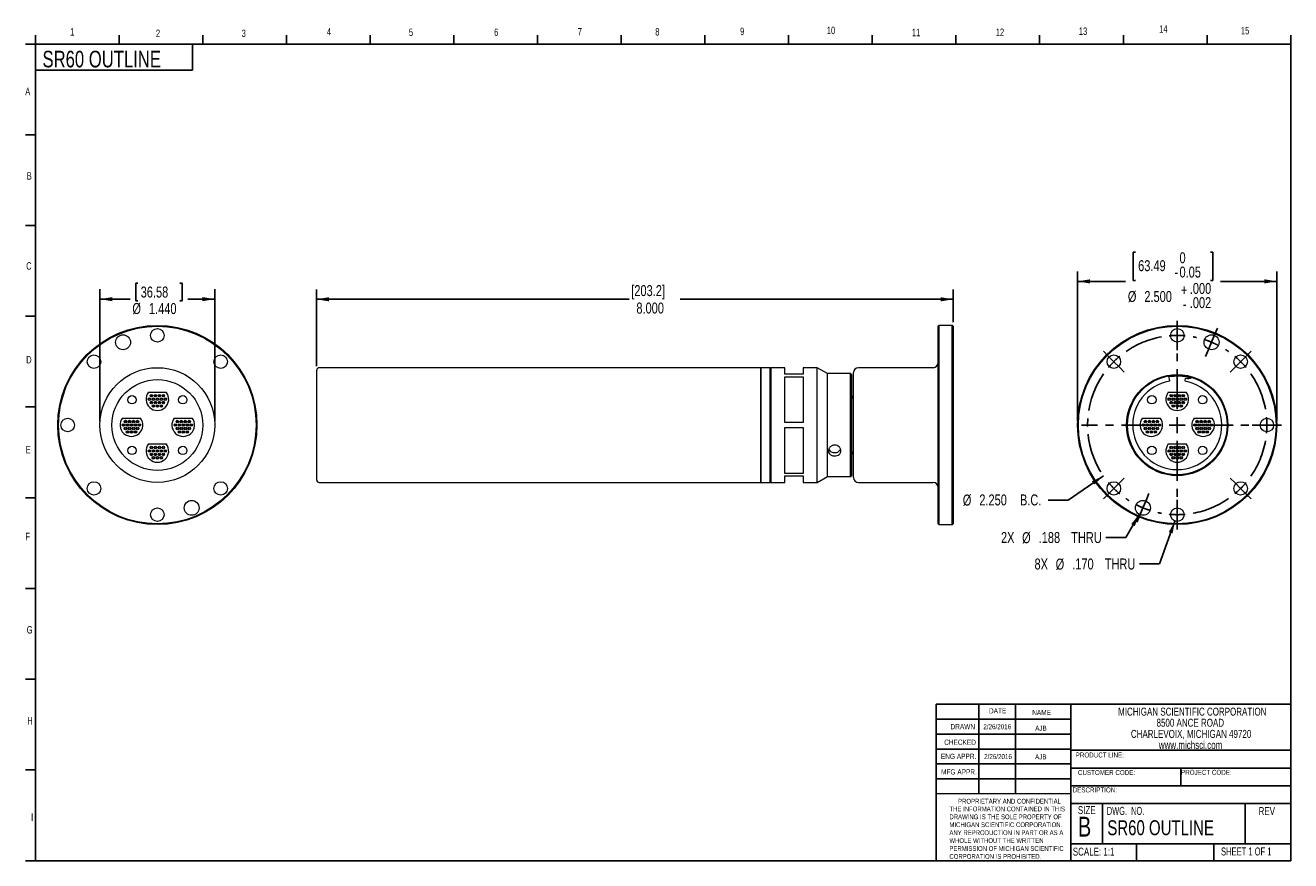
# Model space of a CAD drawing. Header units: inches. Extents: x 0.5 to 16.4, y 0.4 to 10.9.
import ezdxf

# ---------------------------------------------------------------- set-up
doc = ezdxf.new("R2010")
doc.units = ezdxf.units.IN
doc.header["$MEASUREMENT"] = 0
doc.linetypes.add('CENTERX2', pattern=[0.8, 0.5, -0.1, 0.1, -0.1])
for name, color, linetype in [('BORDER', 1, 'Continuous'), ('CENTER', 151, 'CENTERX2'), ('DIMENSIONS', 150, 'Continuous'), ('OBJECT', 1, 'Continuous'), ('TEXT', 7, 'Continuous')]:
    doc.layers.add(name, color=color, linetype=linetype)
doc.styles.add('SLDTEXTSTYLE0', font='TXT', dxfattribs={"width": 0.75})
doc.styles.add('SLDTEXTSTYLE1', font='TXT', dxfattribs={"width": 0.694444})
doc.styles.add('SLDTEXTSTYLE2', font='TXT', dxfattribs={"width": 0.6875})
doc.dimstyles.new('SLDDIMSTYLE0', dxfattribs={"dimtxt": 0.137795, "dimasz": 0.156, "dimexe": 0, "dimexo": 0.0625, "dimgap": 0.034449, "dimtad": 0, "dimtih": 1, "dimtoh": 1, "dimdec": 3, "dimrnd": 1e-09, "dimzin": 4, "dimdsep": 46, "dimtxsty": 'SLDTEXTSTYLE0', "dimsah": 1, "dimcen": 0.09, "dimadec": 0, "dimazin": 1, "dimtfac": 1, "dimtdec": 3, "dimtofl": 0, "dimtmove": 0, "dimatfit": 3, "dimfxl": 0, "dimfrac": 2, "dimtolj": 1, "dimtzin": 12, "dimarcsym": 0})
doc.dimstyles.new('SLDDIMSTYLE1', dxfattribs={"dimtxt": 0.137795, "dimasz": 0.156, "dimexe": 0, "dimexo": 0.0625, "dimgap": 0.034449, "dimtad": 0, "dimtih": 1, "dimtoh": 1, "dimdec": 3, "dimrnd": 1e-09, "dimzin": 12, "dimdsep": 46, "dimtxsty": 'SLDTEXTSTYLE0', "dimsah": 1, "dimcen": 0.09, "dimadec": 0, "dimazin": 3, "dimtfac": 1, "dimtdec": 3, "dimtofl": 0, "dimtmove": 0, "dimatfit": 3, "dimfxl": 0, "dimfrac": 2, "dimtolj": 1, "dimtzin": 12, "dimarcsym": 0})
doc.dimstyles.new('SLDDIMSTYLE2', dxfattribs={"dimtxt": 0.137795, "dimasz": 0.156, "dimexe": 0, "dimexo": 0.0625, "dimgap": 0.034449, "dimtad": 0, "dimtih": 1, "dimtoh": 1, "dimdec": 3, "dimrnd": 1e-09, "dimzin": 4, "dimdsep": 46, "dimtxsty": 'SLDTEXTSTYLE0', "dimsah": 1, "dimcen": 0.09, "dimadec": 0, "dimazin": 1, "dimtol": 1, "dimtm": 0.002, "dimtfac": 1, "dimtdec": 3, "dimtofl": 0, "dimtmove": 0, "dimatfit": 3, "dimfxl": 0, "dimfrac": 2, "dimtolj": 1, "dimarcsym": 0})
doc.dimstyles.new('SLDDIMSTYLE3', dxfattribs={"dimtxt": 0.137795, "dimasz": 0.156, "dimexe": 0, "dimexo": 0.0625, "dimgap": 0.034449, "dimtad": 0, "dimtih": 1, "dimtoh": 1, "dimdec": 3, "dimrnd": 1e-09, "dimzin": 4, "dimdsep": 46, "dimtxsty": 'SLDTEXTSTYLE0', "dimsah": 1, "dimcen": 0, "dimadec": 0, "dimazin": 1, "dimtfac": 1, "dimtdec": 3, "dimtofl": 0, "dimtmove": 0, "dimatfit": 3, "dimfxl": 0, "dimfrac": 2, "dimtolj": 1, "dimtzin": 12, "dimarcsym": 0})
doc.dimstyles.new('SLDDIMSTYLE4', dxfattribs={"dimtxt": 0.137795, "dimasz": 0.156, "dimexe": 0, "dimexo": 0.0625, "dimgap": 0.034449, "dimtad": 0, "dimtih": 1, "dimtoh": 1, "dimdec": 3, "dimrnd": 1e-09, "dimzin": 12, "dimdsep": 46, "dimtxsty": 'SLDTEXTSTYLE0', "dimsah": 1, "dimcen": 0, "dimadec": 0, "dimazin": 3, "dimtfac": 1, "dimtdec": 3, "dimtofl": 0, "dimtmove": 0, "dimatfit": 3, "dimfxl": 0, "dimfrac": 2, "dimtolj": 1, "dimtzin": 12, "dimarcsym": 0})
doc.dimstyles.new('SLDDIMSTYLE5', dxfattribs={"dimtxt": 0.137795, "dimasz": 0.156, "dimexe": 0, "dimexo": 0.0625, "dimgap": 0.034449, "dimtad": 0, "dimtih": 1, "dimtoh": 1, "dimdec": 3, "dimrnd": 1e-09, "dimzin": 4, "dimdsep": 46, "dimtxsty": 'SLDTEXTSTYLE0', "dimsah": 1, "dimcen": 0, "dimadec": 0, "dimazin": 1, "dimtfac": 1, "dimtdec": 3, "dimtofl": 0, "dimtmove": 0, "dimatfit": 3, "dimfxl": 0, "dimfrac": 2, "dimtolj": 1, "dimtzin": 12, "dimarcsym": 0})

# ---------------------------------------------------------------- blocks, each defined once
blk = doc.blocks.new('SW_NOTE_0')
at = {"layer": 'TEXT', "color": 0, "char_height": 0.06, "attachment_point": 1, "style": 'SLDTEXTSTYLE0'}
for s, insert in [('THE INFORMATION CONTAINED IN THIS', (0, 0.077)), ('DRAWING IS THE SOLE PROPERTY OF', (0, -0.022)), ('MICHIGAN SCIENTIFIC CORPORATION.', (0, -0.121)), ('ANY REPRODUCTION IN PART OR AS A', (0, -0.221)), ('WHOLE WITHOUT THE WRITTEN', (0, -0.32)), ('PERMISSION OF MICHIGAN SCIENTIFIC', (0, -0.42)), ('CORPORATION IS PROHIBITED.', (0, -0.519))]:
    blk.add_mtext(s, dxfattribs=dict(at, insert=insert))
blk = doc.blocks.new('SW_NOTE_1')
at = {"layer": 'TEXT', "color": 0, "char_height": 0.1, "attachment_point": 2, "style": 'SLDTEXTSTYLE0'}
for s, insert in [('MICHIGAN SCIENTIFIC CORPORATION', (1.197, 0.129)), ('CHARLEVOIX, MICHIGAN 49720', (1.182, -0.15)), ('8500 ANCE ROAD', (1.172, -0.01)), ('www.michsci.com', (1.175, -0.289))]:
    blk.add_mtext(s, dxfattribs=dict(at, insert=insert))
blk = doc.blocks.new('_D')
at = {"layer": 'DIMENSIONS'}
for p, q in [((1.911, 7.639), (1.883, 7.639)), ((1.883, 7.639), (1.883, 7.42)), ((2.439, 7.639), (2.467, 7.639)), ((2.467, 7.639), (2.467, 7.42)), ((1.435, 5.91), (1.435, 7.565)), ((2.875, 5.91), (2.875, 7.565)), ((1.435, 7.44), (1.814, 7.44)), ((1.883, 7.42), (1.911, 7.42)), ((2.467, 7.42), (2.439, 7.42)), ((2.875, 7.44), (2.536, 7.44))]:
    blk.add_line(p, q, dxfattribs=at)
for points in [[(1.435, 7.44), (1.591, 7.414), (1.591, 7.466)], [(2.875, 7.44), (2.719, 7.466), (2.719, 7.414)]]:
    blk.add_solid(points, dxfattribs=at)
at = {"layer": 'DIMENSIONS', "char_height": 0.1378, "attachment_point": 1, "style": 'SLDTEXTSTYLE0'}
for s, insert in [('36.58', (1.946, 7.598)), ('%%c', (1.842, 7.391)), ('1.440', (2.05, 7.391))]:
    blk.add_mtext(s, dxfattribs=dict(at, insert=insert))
blk = doc.blocks.new('_D_1')
at = {"layer": 'DIMENSIONS'}
for p, q in [((4.154, 6.6), (4.154, 7.563)), ((12.139, 7.15), (12.139, 7.563)), ((4.154, 7.438), (8.074, 7.438)), ((12.139, 7.438), (8.717, 7.438))]:
    blk.add_line(p, q, dxfattribs=at)
for points in [[(4.154, 7.438), (4.31, 7.412), (4.31, 7.464)], [(12.139, 7.438), (11.983, 7.464), (11.983, 7.412)]]:
    blk.add_solid(points, dxfattribs=at)
at = {"layer": 'DIMENSIONS', "char_height": 0.1378, "attachment_point": 1, "style": 'SLDTEXTSTYLE0'}
for s, insert in [('[203.2]', (8.102, 7.616)), ('8.000', (8.166, 7.397))]:
    blk.add_mtext(s, dxfattribs=dict(at, insert=insert))
blk = doc.blocks.new('_D_2')
at = {"layer": 'DIMENSIONS'}
for p, q in [((14.427, 8.028), (14.399, 8.028)), ((14.399, 8.028), (14.399, 7.672)), ((15.372, 8.028), (15.4, 8.028)), ((15.4, 8.028), (15.4, 7.672)), ((13.703, 5.91), (13.703, 7.788)), ((16.202, 5.91), (16.202, 7.788)), ((13.703, 7.663), (14.305, 7.663)), ((14.399, 7.672), (14.427, 7.672)), ((15.4, 7.672), (15.372, 7.672)), ((16.202, 7.663), (15.494, 7.663))]:
    blk.add_line(p, q, dxfattribs=at)
for points in [[(13.703, 7.663), (13.859, 7.637), (13.859, 7.689)], [(16.202, 7.663), (16.046, 7.689), (16.046, 7.637)]]:
    blk.add_solid(points, dxfattribs=at)
at = {"layer": 'DIMENSIONS', "attachment_point": 1, "style": 'SLDTEXTSTYLE0'}
for s, insert, char_height in [('0', (14.981, 8.028), 0.138), ('63.49', (14.462, 7.929), 0.1378), ('0.05', (14.981, 7.849), 0.1378), ('-', (14.92, 7.849), 0.138), ('.000', (15.11, 7.643), 0.1378), ('%%c', (14.333, 7.542), 0.1378), ('2.500', (14.54, 7.542), 0.1378), ('+', (14.999, 7.625), 0.138), ('.002', (15.11, 7.465), 0.1378), ('-', (15.024, 7.447), 0.138)]:
    blk.add_mtext(s, dxfattribs=dict(at, insert=insert, char_height=char_height))
blk = doc.blocks.new('_D_3')
at = {"layer": 'DIMENSIONS'}
for p, q in [((14.026, 5.222), (13.585, 4.919)), ((13.585, 4.919), (13.335, 4.919))]:
    blk.add_line(p, q, dxfattribs=at)
blk.add_solid([(14.026, 5.222), (13.882, 5.155), (13.912, 5.113)], dxfattribs=at)
at = {"layer": 'DIMENSIONS', "char_height": 0.1378, "attachment_point": 1, "style": 'SLDTEXTSTYLE0'}
for s, insert in [('%%c', (12.262, 4.987)), ('2.250', (12.469, 4.989)), ('B.C.', (12.979, 4.989))]:
    blk.add_mtext(s, dxfattribs=dict(at, insert=insert))
blk = doc.blocks.new('_D_4')
at = {"layer": 'DIMENSIONS'}
for p, q in [((14.475, 4.739), (14.307, 4.448)), ((14.307, 4.448), (14.057, 4.448))]:
    blk.add_line(p, q, dxfattribs=at)
blk.add_solid([(14.475, 4.739), (14.375, 4.617), (14.42, 4.591)], dxfattribs=at)
at = {"layer": 'DIMENSIONS', "char_height": 0.1378, "attachment_point": 1, "style": 'SLDTEXTSTYLE0'}
for s, insert in [('2X', (12.741, 4.517)), ('%%c', (13.006, 4.515)), ('.188', (13.214, 4.517)), ('THRU', (13.622, 4.517))]:
    blk.add_mtext(s, dxfattribs=dict(at, insert=insert))
blk = doc.blocks.new('_D_5')
at = {"layer": 'DIMENSIONS'}
for p, q in [((14.924, 4.655), (14.728, 4.116)), ((14.728, 4.116), (14.478, 4.116))]:
    blk.add_line(p, q, dxfattribs=at)
blk.add_solid([(14.924, 4.655), (14.846, 4.517), (14.895, 4.5)], dxfattribs=at)
at = {"layer": 'DIMENSIONS', "char_height": 0.1378, "attachment_point": 1, "style": 'SLDTEXTSTYLE0'}
for s, insert in [('8X', (13.162, 4.185)), ('%%c', (13.427, 4.183)), ('.170', (13.635, 4.185)), ('THRU', (14.043, 4.185))]:
    blk.add_mtext(s, dxfattribs=dict(at, insert=insert))
blk = doc.blocks.new('SW_CENTERMARKSYMBOL_0')
at = {"layer": 'CENTER', "color": 0}
for p, q in [((0, 0.1), (0, 0.185)), ((0, 0), (0, 0.1)), ((0, -0.925), (0, 0.078)), ((0, 0), (0, -0.1)), ((0.431, -0.086), (0.469, 0.007)), ((0.469, 0.007), (0.505, 0.093)), ((0, -0.1), (0, -0.185)), ((0.431, -0.086), (0.392, -0.178)), ((-0.866, -0.259), (-0.926, -0.199)), ((-0.795, -0.33), (-0.866, -0.259)), ((0.392, -0.178), (0.356, -0.265)), ((0.795, -0.33), (0.866, -0.259)), ((0.866, -0.259), (0.926, -0.199)), ((-0.795, -0.33), (-0.725, -0.4)), ((-0.725, -0.4), (-0.665, -0.46)), ((0.725, -0.4), (0.665, -0.46)), ((0.795, -0.33), (0.725, -0.4)), ((0, -1.125), (0, -1.025)), ((-0.2, -1.125), (-1.203, -1.125)), ((0, -1.125), (-0.1, -1.125)), ((0, -1.125), (0, -1.225)), ((0, -1.125), (0.1, -1.125)), ((0.2, -1.125), (1.203, -1.125)), ((1.025, -1.125), (0.94, -1.125)), ((1.125, -1.125), (1.025, -1.125)), ((1.125, -1.125), (1.225, -1.125)), ((1.225, -1.125), (1.31, -1.125)), ((0, -1.325), (0, -2.328)), ((-0.795, -1.92), (-0.725, -1.85)), ((-0.725, -1.85), (-0.665, -1.79)), ((0.725, -1.85), (0.665, -1.79)), ((0.795, -1.92), (0.725, -1.85)), ((-0.866, -1.991), (-0.926, -2.051)), ((-0.795, -1.92), (-0.866, -1.991)), ((-0.392, -2.072), (-0.356, -1.985)), ((0.795, -1.92), (0.866, -1.991)), ((0.866, -1.991), (0.926, -2.051)), ((-0.431, -2.164), (-0.469, -2.257)), ((-0.431, -2.164), (-0.392, -2.072)), ((0, -2.15), (0, -2.065)), ((0, -2.25), (0, -2.15)), ((-0.469, -2.257), (-0.505, -2.343)), ((0, -2.25), (0, -2.35)), ((0, -2.35), (0, -2.435))]:
    blk.add_line(p, q, dxfattribs=at)
for start, end in [(90, 95.093), (84.907, 90), (100.1859, 124.8141), (77.6859, 79.8141), (67.5, 72.593), (62.407, 67.5), (129.907, 135), (55.1859, 57.3141), (45, 50.093), (135, 140.093), (39.907, 45), (145.1859, 214.8141), (10.1859, 34.8141), (0, 5.093), (354.907, 0), (325.1859, 349.8141), (219.907, 225), (315, 320.093), (225, 230.093), (235.1859, 237.3141), (280.1859, 304.8141), (309.907, 315), (242.407, 247.5), (247.5, 252.593), (257.6859, 259.8141), (264.907, 270), (270, 275.093)]:
    blk.add_arc((0, -1.125), 1.125, start, end, dxfattribs=at)

msp = doc.modelspace()

# ---------------------------------------------------------------- linework, layer by layer
at = {"color": 1, "linetype": 'Continuous', "lineweight": 15}
for p, q in [((11.9618, 7.1095), (11.9518, 7.0995)), ((11.9518, 5.8598), (11.9518, 7.0995)), ((12.1293, 7.1095), (11.9618, 7.1095)), ((11.9618, 7.1095), (11.9618, 5.8598)), ((12.1393, 7.0995), (12.1293, 7.1095)), ((12.1293, 4.61), (12.1293, 7.1095)), ((12.1393, 7.0995), (12.1393, 4.62)), ((4.1543, 5.1698), (4.1543, 6.5498)), ((9.7243, 6.5798), (4.1843, 6.5798)), ((9.7293, 6.5798), (9.7243, 6.5748)), ((9.7243, 6.5798), (9.7243, 5.1398)), ((9.8443, 6.5798), (9.7293, 6.5798)), ((9.7293, 6.5798), (9.7293, 5.8598)), ((9.8493, 6.5748), (9.8443, 6.5798)), ((9.8443, 5.8598), (9.8443, 6.5798)), ((9.8543, 6.5798), (9.8493, 6.5748)), ((9.8493, 6.5748), (9.8493, 5.8598)), ((10.0293, 6.5798), (9.8543, 6.5798)), ((9.8543, 6.5798), (9.8543, 5.8598)), ((10.0293, 6.4988), (10.0293, 6.5798)), ((10.4361, 6.5798), (10.2593, 6.5798)), ((10.2593, 6.5798), (10.2593, 6.4988)), ((10.5643, 6.5058), (10.4361, 6.5798)), ((10.4361, 5.8598), (10.4361, 6.5798)), ((10.8893, 5.8598), (10.8893, 6.5173)), ((11.8893, 6.5798), (10.9518, 6.5798)), ((10.2593, 6.4988), (10.0293, 6.4988)), ((10.0293, 6.4666), (10.2593, 6.4666)), ((10.0293, 5.8919), (10.0293, 6.4666)), ((10.2593, 6.4666), (10.2593, 5.8919)), ((10.8543, 6.5058), (10.5643, 6.5058)), ((10.5643, 5.8598), (10.5643, 6.5058)), ((10.8643, 6.4958), (10.8543, 6.5058)), ((10.8543, 5.2138), (10.8543, 6.5058)), ((10.8643, 6.4958), (10.8643, 5.2238)), ((14.8442, 6.4753), (14.8546, 6.4164)), ((14.8546, 6.4164), (14.8557, 6.4103)), ((15.0498, 6.4103), (15.0509, 6.4164)), ((15.0509, 6.4164), (15.0562, 6.4464)), ((2.0427, 6.2723), (2.2677, 6.2723)), ((14.8403, 6.2723), (15.0652, 6.2723)), ((1.7177, 5.9473), (1.9427, 5.9473)), ((2.3677, 5.9473), (2.5927, 5.9473)), ((10.2593, 5.8919), (10.0293, 5.8919)), ((14.5153, 5.9473), (14.7402, 5.9473)), ((15.1653, 5.9473), (15.3902, 5.9473)), ((9.7293, 5.8598), (9.7293, 5.1398)), ((9.8443, 5.1398), (9.8443, 5.8598)), ((9.8493, 5.8598), (9.8493, 5.1448)), ((9.8543, 5.8598), (9.8543, 5.1398)), ((10.0293, 5.8276), (10.2593, 5.8276)), ((10.0293, 5.2529), (10.0293, 5.8276)), ((10.2593, 5.8276), (10.2593, 5.2529)), ((10.4361, 5.1398), (10.4361, 5.8598)), ((10.5643, 5.2138), (10.5643, 5.8598)), ((10.8893, 5.2023), (10.8893, 5.8598)), ((11.9518, 4.62), (11.9518, 5.8598)), ((11.9618, 5.8598), (11.9618, 4.61)), ((2.0427, 5.6223), (2.2677, 5.6223)), ((14.8403, 5.6223), (15.0652, 5.6223)), ((10.2593, 5.2529), (10.0293, 5.2529)), ((4.1843, 5.1398), (9.7243, 5.1398)), ((9.7243, 5.1448), (9.7293, 5.1398)), ((9.7293, 5.1398), (9.8443, 5.1398)), ((9.8443, 5.1398), (9.8493, 5.1448)), ((9.8493, 5.1448), (9.8543, 5.1398)), ((9.8543, 5.1398), (10.0293, 5.1398)), ((10.0293, 5.2208), (10.2593, 5.2208)), ((10.0293, 5.1398), (10.0293, 5.2208)), ((10.2593, 5.2208), (10.2593, 5.1398)), ((10.2593, 5.1398), (10.4361, 5.1398)), ((10.4361, 5.1398), (10.5643, 5.2138)), ((10.5643, 5.2138), (10.8543, 5.2138)), ((10.8543, 5.2138), (10.8643, 5.2238)), ((10.9518, 5.1398), (11.8893, 5.1398)), ((11.9518, 4.62), (11.9618, 4.61)), ((11.9618, 4.61), (12.1293, 4.61)), ((12.1293, 4.61), (12.1393, 4.62))]:
    msp.add_line(p, q, dxfattribs=at)
at = {"color": 1, "linetype": 'Continuous', "lineweight": 0}
msp.add_line((13.6175, 1.2314), (11.926, 1.2314), dxfattribs=at)
at = {"color": 1, "linetype": 'Continuous', "lineweight": 15}
for centre, radius in [((2.1552, 5.8598), 1.2497), ((2.1552, 5.8598), 1.2397), ((1.7247, 6.8991), 0.0937), ((2.1552, 6.9848), 0.0848), ((14.9527, 5.8598), 1.2498), ((14.9527, 5.8598), 1.2398), ((14.9527, 6.9848), 0.0848), ((15.3832, 6.8991), 0.0938), ((1.3597, 6.6553), 0.0848), ((2.9507, 6.6553), 0.0848), ((14.1572, 6.6553), 0.0848), ((15.7482, 6.6553), 0.0847), ((2.1552, 5.8598), 0.72), ((2.1552, 5.8598), 0.57), ((14.9527, 5.8598), 0.635), ((14.9527, 5.8598), 0.625), ((1.837, 6.178), 0.0532), ((2.0552, 6.1848), 0.016), ((2.0552, 6.1848), 0.015), ((2.0552, 6.1848), 0.0112), ((2.0802, 6.2281), 0.016), ((2.0802, 6.2281), 0.015), ((2.0802, 6.2281), 0.0112), ((2.1052, 6.1848), 0.016), ((2.1052, 6.1848), 0.015), ((2.1052, 6.1848), 0.0112), ((2.1302, 6.2281), 0.016), ((2.1302, 6.2281), 0.015), ((2.1302, 6.2281), 0.0112), ((2.1552, 6.1848), 0.016), ((2.1552, 6.1848), 0.015), ((2.1552, 6.1848), 0.0112), ((2.1802, 6.2281), 0.016), ((2.1802, 6.2281), 0.015), ((2.1802, 6.2281), 0.0112), ((2.2052, 6.1848), 0.016), ((2.2052, 6.1848), 0.015), ((2.2052, 6.1848), 0.0112), ((2.2302, 6.2281), 0.016), ((2.2302, 6.2281), 0.015), ((2.2302, 6.2281), 0.0112), ((2.2552, 6.1848), 0.016), ((2.2552, 6.1848), 0.015), ((2.2552, 6.1848), 0.0112), ((2.4734, 6.178), 0.0533), ((14.6345, 6.178), 0.0533), ((14.8527, 6.1848), 0.016), ((14.8527, 6.1848), 0.015), ((14.8527, 6.1848), 0.0112), ((14.8777, 6.2281), 0.016), ((14.8777, 6.2281), 0.015), ((14.8777, 6.2281), 0.0112), ((14.9027, 6.1848), 0.016), ((14.9027, 6.1848), 0.015), ((14.9027, 6.1848), 0.0112), ((14.9277, 6.2281), 0.016), ((14.9277, 6.2281), 0.015), ((14.9277, 6.2281), 0.0113), ((14.9527, 6.1848), 0.016), ((14.9527, 6.1848), 0.015), ((14.9527, 6.1848), 0.0112), ((14.9777, 6.2281), 0.016), ((14.9777, 6.2281), 0.015), ((14.9777, 6.2281), 0.0113), ((15.0027, 6.1848), 0.016), ((15.0027, 6.1848), 0.015), ((15.0027, 6.1848), 0.0113), ((15.0277, 6.2281), 0.016), ((15.0277, 6.2281), 0.015), ((15.0277, 6.2281), 0.0113), ((15.0527, 6.1848), 0.016), ((15.0527, 6.1848), 0.015), ((15.0527, 6.1848), 0.0113), ((15.2709, 6.178), 0.0533), ((2.0802, 6.1415), 0.016), ((2.0802, 6.1415), 0.015), ((2.0802, 6.1415), 0.0112), ((2.1052, 6.0982), 0.016), ((2.1052, 6.0982), 0.015), ((2.1052, 6.0982), 0.0112), ((2.1302, 6.1415), 0.016), ((2.1302, 6.1415), 0.015), ((2.1302, 6.1415), 0.0112), ((2.1552, 6.0982), 0.016), ((2.1552, 6.0982), 0.015), ((2.1552, 6.0982), 0.0112), ((2.1802, 6.1415), 0.016), ((2.1802, 6.1415), 0.015), ((2.1802, 6.1415), 0.0112), ((2.2052, 6.0982), 0.016), ((2.2052, 6.0982), 0.015), ((2.2052, 6.0982), 0.0112), ((2.2302, 6.1415), 0.016), ((2.2302, 6.1415), 0.015), ((2.2302, 6.1415), 0.0112), ((14.8777, 6.1415), 0.016), ((14.8777, 6.1415), 0.015), ((14.8777, 6.1415), 0.0112), ((14.9027, 6.0982), 0.016), ((14.9027, 6.0982), 0.015), ((14.9027, 6.0982), 0.0112), ((14.9277, 6.1415), 0.016), ((14.9277, 6.1415), 0.015), ((14.9277, 6.1415), 0.0112), ((14.9527, 6.0982), 0.016), ((14.9527, 6.0982), 0.015), ((14.9527, 6.0982), 0.0113), ((14.9777, 6.1415), 0.016), ((14.9777, 6.1415), 0.015), ((14.9777, 6.1415), 0.0113), ((15.0027, 6.0982), 0.016), ((15.0027, 6.0982), 0.015), ((15.0027, 6.0982), 0.0113), ((15.0277, 6.1415), 0.016), ((15.0277, 6.1415), 0.015), ((15.0277, 6.1415), 0.0113), ((1.0302, 5.8598), 0.0847), ((1.7302, 5.8598), 0.016), ((1.7552, 5.9031), 0.016), ((1.7552, 5.9031), 0.015), ((1.7552, 5.9031), 0.0112), ((1.7802, 5.8598), 0.016), ((1.8052, 5.9031), 0.016), ((1.8052, 5.9031), 0.015), ((1.8052, 5.9031), 0.0112), ((1.8302, 5.8598), 0.016), ((1.8552, 5.9031), 0.016), ((1.8552, 5.9031), 0.015), ((1.8552, 5.9031), 0.0113), ((1.8802, 5.8598), 0.016), ((1.9052, 5.9031), 0.016), ((1.9052, 5.9031), 0.015), ((1.9052, 5.9031), 0.0112), ((1.9302, 5.8598), 0.016), ((2.3802, 5.8598), 0.016), ((2.4052, 5.9031), 0.016), ((2.4052, 5.9031), 0.015), ((2.4052, 5.9031), 0.0112), ((2.4302, 5.8598), 0.016), ((2.4552, 5.9031), 0.016), ((2.4552, 5.9031), 0.015), ((2.4552, 5.9031), 0.0113), ((2.4802, 5.8598), 0.016), ((2.5052, 5.9031), 0.016), ((2.5052, 5.9031), 0.015), ((2.5052, 5.9031), 0.0112), ((2.5302, 5.8598), 0.016), ((2.5552, 5.9031), 0.016), ((2.5552, 5.9031), 0.015), ((2.5552, 5.9031), 0.0112), ((2.5802, 5.8598), 0.016), ((14.5277, 5.8598), 0.016), ((14.5527, 5.9031), 0.016), ((14.5527, 5.9031), 0.015), ((14.5527, 5.9031), 0.0113), ((14.5777, 5.8598), 0.016), ((14.6027, 5.9031), 0.016), ((14.6027, 5.9031), 0.015), ((14.6027, 5.9031), 0.0113), ((14.6277, 5.8598), 0.016), ((14.6527, 5.9031), 0.016), ((14.6527, 5.9031), 0.015), ((14.6527, 5.9031), 0.0113), ((14.6777, 5.8598), 0.016), ((14.7027, 5.9031), 0.016), ((14.7027, 5.9031), 0.015), ((14.7027, 5.9031), 0.0113), ((14.7277, 5.8598), 0.016), ((15.1777, 5.8598), 0.016), ((15.2027, 5.9031), 0.016), ((15.2027, 5.9031), 0.015), ((15.2027, 5.9031), 0.0112), ((15.2277, 5.8598), 0.016), ((15.2527, 5.9031), 0.016), ((15.2527, 5.9031), 0.015), ((15.2527, 5.9031), 0.0112), ((15.2777, 5.8598), 0.016), ((15.3027, 5.9031), 0.016), ((15.3027, 5.9031), 0.015), ((15.3027, 5.9031), 0.0112), ((15.3277, 5.8598), 0.016), ((15.3527, 5.9031), 0.016), ((15.3527, 5.9031), 0.015), ((15.3527, 5.9031), 0.0113), ((15.3777, 5.8598), 0.016), ((16.0777, 5.8598), 0.0847), ((1.7302, 5.8598), 0.015), ((1.7302, 5.8598), 0.0112), ((1.7552, 5.8165), 0.016), ((1.7552, 5.8165), 0.015), ((1.7552, 5.8165), 0.0112), ((1.7802, 5.7732), 0.016), ((1.7802, 5.8598), 0.015), ((1.7802, 5.7732), 0.015), ((1.7802, 5.8598), 0.0112), ((1.7802, 5.7732), 0.0112), ((1.8052, 5.8165), 0.016), ((1.8052, 5.8165), 0.015), ((1.8052, 5.8165), 0.0112), ((1.8302, 5.7732), 0.016), ((1.8302, 5.8598), 0.015), ((1.8302, 5.7732), 0.015), ((1.8302, 5.8598), 0.0112), ((1.8302, 5.7732), 0.0112), ((1.8552, 5.8165), 0.016), ((1.8552, 5.8165), 0.015), ((1.8552, 5.8165), 0.0112), ((1.8802, 5.7732), 0.016), ((1.8802, 5.8598), 0.015), ((1.8802, 5.7732), 0.015), ((1.8802, 5.8598), 0.0112), ((1.8802, 5.7732), 0.0112), ((1.9052, 5.8165), 0.016), ((1.9052, 5.8165), 0.015), ((1.9052, 5.8165), 0.0112), ((1.9302, 5.8598), 0.015), ((1.9302, 5.8598), 0.0112), ((2.3802, 5.8598), 0.015), ((2.3802, 5.8598), 0.0112), ((2.4052, 5.8165), 0.016), ((2.4052, 5.8165), 0.015), ((2.4052, 5.8165), 0.0112), ((2.4302, 5.7732), 0.016), ((2.4302, 5.8598), 0.015), ((2.4302, 5.7732), 0.015), ((2.4302, 5.8598), 0.0112), ((2.4302, 5.7732), 0.0112), ((2.4552, 5.8165), 0.016), ((2.4552, 5.8165), 0.015), ((2.4552, 5.8165), 0.0112), ((2.4802, 5.7732), 0.016), ((2.4802, 5.8598), 0.015), ((2.4802, 5.7732), 0.015), ((2.4802, 5.8598), 0.0112), ((2.4802, 5.7732), 0.0112), ((2.5052, 5.8165), 0.016), ((2.5052, 5.8165), 0.015), ((2.5052, 5.8165), 0.0112), ((2.5302, 5.7732), 0.016), ((2.5302, 5.8598), 0.015), ((2.5302, 5.7732), 0.015), ((2.5302, 5.8598), 0.0112), ((2.5302, 5.7732), 0.0112), ((2.5552, 5.8165), 0.016), ((2.5552, 5.8165), 0.015), ((2.5552, 5.8165), 0.0112), ((2.5802, 5.8598), 0.015), ((2.5802, 5.8598), 0.0112), ((14.5277, 5.8598), 0.015), ((14.5277, 5.8598), 0.0112), ((14.5527, 5.8165), 0.016), ((14.5527, 5.8165), 0.015), ((14.5527, 5.8165), 0.0113), ((14.5777, 5.7732), 0.016), ((14.5777, 5.8598), 0.015), ((14.5777, 5.7732), 0.015), ((14.5777, 5.8598), 0.0113), ((14.5777, 5.7732), 0.0113), ((14.6027, 5.8165), 0.016), ((14.6027, 5.8165), 0.015), ((14.6027, 5.8165), 0.0113), ((14.6277, 5.7732), 0.016), ((14.6277, 5.8598), 0.015), ((14.6277, 5.7732), 0.015), ((14.6277, 5.8598), 0.0113), ((14.6277, 5.7732), 0.0113), ((14.6527, 5.8165), 0.016), ((14.6527, 5.8165), 0.015), ((14.6527, 5.8165), 0.0113), ((14.6777, 5.7732), 0.016), ((14.6777, 5.8598), 0.015), ((14.6777, 5.7732), 0.015), ((14.6777, 5.8598), 0.0113), ((14.6777, 5.7732), 0.0113), ((14.7027, 5.8165), 0.016), ((14.7027, 5.8165), 0.015), ((14.7027, 5.8165), 0.0113), ((14.7277, 5.8598), 0.015), ((14.7277, 5.8598), 0.0112), ((15.1777, 5.8598), 0.015), ((15.1777, 5.8598), 0.0113), ((15.2027, 5.8165), 0.016), ((15.2027, 5.8165), 0.015), ((15.2027, 5.8165), 0.0112), ((15.2277, 5.7732), 0.016), ((15.2277, 5.8598), 0.015), ((15.2277, 5.7732), 0.015), ((15.2277, 5.8598), 0.0112), ((15.2277, 5.7732), 0.0112), ((15.2527, 5.8165), 0.016), ((15.2527, 5.8165), 0.015), ((15.2527, 5.8165), 0.0112), ((15.2777, 5.7732), 0.016), ((15.2777, 5.8598), 0.015), ((15.2777, 5.7732), 0.015), ((15.2777, 5.8598), 0.0113), ((15.2777, 5.7732), 0.0113), ((15.3027, 5.8165), 0.016), ((15.3027, 5.8165), 0.015), ((15.3027, 5.8165), 0.0112), ((15.3277, 5.7732), 0.016), ((15.3277, 5.8598), 0.015), ((15.3277, 5.7732), 0.015), ((15.3277, 5.8598), 0.0112), ((15.3277, 5.7732), 0.0113), ((15.3527, 5.8165), 0.016), ((15.3527, 5.8165), 0.015), ((15.3527, 5.8165), 0.0112), ((15.3777, 5.8598), 0.015), ((15.3777, 5.8598), 0.0112), ((1.837, 5.5416), 0.0532), ((2.0802, 5.5781), 0.016), ((2.0802, 5.5781), 0.015), ((2.0802, 5.5781), 0.0113), ((2.1302, 5.5781), 0.016), ((2.1302, 5.5781), 0.015), ((2.1302, 5.5781), 0.0112), ((2.1802, 5.5781), 0.016), ((2.1802, 5.5781), 0.015), ((2.1802, 5.5781), 0.0112), ((2.2302, 5.5781), 0.016), ((2.2302, 5.5781), 0.015), ((2.2302, 5.5781), 0.0112), ((2.4734, 5.5416), 0.0533), ((14.6345, 5.5416), 0.0533), ((14.8777, 5.5781), 0.016), ((14.8777, 5.5781), 0.015), ((14.8777, 5.5781), 0.0112), ((14.9277, 5.5781), 0.016), ((14.9277, 5.5781), 0.015), ((14.9277, 5.5781), 0.0113), ((14.9777, 5.5781), 0.016), ((14.9777, 5.5781), 0.015), ((14.9777, 5.5781), 0.0113), ((15.0277, 5.5781), 0.016), ((15.0277, 5.5781), 0.015), ((15.0277, 5.5781), 0.0113), ((15.2709, 5.5416), 0.0533), ((2.0552, 5.5348), 0.016), ((2.0552, 5.5348), 0.015), ((2.0552, 5.5348), 0.0112), ((2.0802, 5.4915), 0.016), ((2.0802, 5.4915), 0.015), ((2.0802, 5.4915), 0.0112), ((2.1052, 5.5348), 0.016), ((2.1052, 5.4482), 0.016), ((2.1052, 5.5348), 0.015), ((2.1052, 5.4482), 0.015), ((2.1052, 5.5348), 0.0112), ((2.1052, 5.4482), 0.0112), ((2.1302, 5.4915), 0.016), ((2.1302, 5.4915), 0.015), ((2.1302, 5.4915), 0.0112), ((2.1552, 5.5348), 0.016), ((2.1552, 5.4482), 0.016), ((2.1552, 5.5348), 0.015), ((2.1552, 5.4482), 0.015), ((2.1552, 5.5348), 0.0112), ((2.1552, 5.4482), 0.0112), ((2.1802, 5.4915), 0.016), ((2.1802, 5.4915), 0.015), ((2.1802, 5.4915), 0.0112), ((2.2052, 5.5348), 0.016), ((2.2052, 5.4482), 0.016), ((2.2052, 5.5348), 0.015), ((2.2052, 5.4482), 0.015), ((2.2052, 5.5348), 0.0112), ((2.2052, 5.4482), 0.0112), ((2.2302, 5.4915), 0.016), ((2.2302, 5.4915), 0.015), ((2.2302, 5.4915), 0.0112), ((2.2552, 5.5348), 0.016), ((2.2552, 5.5348), 0.015), ((2.2552, 5.5348), 0.0112), ((14.8527, 5.5348), 0.016), ((14.8527, 5.5348), 0.015), ((14.8527, 5.5348), 0.0112), ((14.8777, 5.4915), 0.016), ((14.8777, 5.4915), 0.015), ((14.8777, 5.4915), 0.0112), ((14.9027, 5.5348), 0.016), ((14.9027, 5.4482), 0.016), ((14.9027, 5.5348), 0.015), ((14.9027, 5.4482), 0.015), ((14.9027, 5.5348), 0.0112), ((14.9027, 5.4482), 0.0113), ((14.9277, 5.4915), 0.016), ((14.9277, 5.4915), 0.015), ((14.9277, 5.4915), 0.0112), ((14.9527, 5.5348), 0.016), ((14.9527, 5.4482), 0.016), ((14.9527, 5.5348), 0.015), ((14.9527, 5.4482), 0.015), ((14.9527, 5.5348), 0.0113), ((14.9527, 5.4482), 0.0113), ((14.9777, 5.4915), 0.016), ((14.9777, 5.4915), 0.015), ((14.9777, 5.4915), 0.0113), ((15.0027, 5.5348), 0.016), ((15.0027, 5.4482), 0.016), ((15.0027, 5.5348), 0.015), ((15.0027, 5.4482), 0.015), ((15.0027, 5.5348), 0.0113), ((15.0027, 5.4482), 0.0113), ((15.0277, 5.4915), 0.016), ((15.0277, 5.4915), 0.015), ((15.0277, 5.4915), 0.0113), ((15.0527, 5.5348), 0.016), ((15.0527, 5.5348), 0.015), ((15.0527, 5.5348), 0.0113), ((1.3597, 5.0643), 0.0847), ((2.9507, 5.0643), 0.0848), ((14.1572, 5.0643), 0.0847), ((15.7482, 5.0643), 0.0848), ((2.1552, 4.7348), 0.0848), ((2.5857, 4.8204), 0.0937), ((14.5222, 4.8204), 0.0937), ((14.9527, 4.7348), 0.0848)]:
    msp.add_circle(centre, radius, dxfattribs=at)
for centre, radius, start, end in [((4.1843, 6.5498), 0.03, 90, 180), ((10.9518, 6.5173), 0.0625, 90, 180), ((11.8893, 6.6423), 0.0625, 270, 0), ((14.9527, 5.8598), 0.559, 100, 80), ((14.9527, 5.8598), 0.6204, 73.27426, 100), ((14.9527, 5.8598), 0.6125, 74.32846, 100), ((15.0804, 6.5836), 0.1393, 260, 294.39307), ((2.1552, 6.1848), 0.1425, 142.11816, 37.88184), ((10.8268, 6.2348), 0.0625, 306.8699, 0), ((14.9527, 6.1848), 0.1425, 142.11816, 37.88184), ((1.8302, 5.8598), 0.1425, 142.11816, 37.88184), ((2.4802, 5.8598), 0.1425, 142.11816, 37.88184), ((14.6277, 5.8598), 0.1425, 142.11816, 37.88184), ((15.2777, 5.8598), 0.1425, 142.11816, 37.88184), ((2.1552, 5.5348), 0.1425, 142.11816, 37.88184), ((14.9527, 5.5348), 0.1425, 142.11816, 37.88184), ((10.8268, 5.4848), 0.0625, 0, 53.1301), ((4.1843, 5.1698), 0.03, 180, 270), ((10.9518, 5.2023), 0.0625, 180, 270), ((11.8893, 5.0773), 0.0625, 0, 90)]:
    msp.add_arc(centre, radius, start, end, dxfattribs=at)
for points, knots in [([(10.6543, 5.4715), (10.6491, 5.4715), (10.6441, 5.4719), (10.6341, 5.4735), (10.6291, 5.4747), (10.6197, 5.4779), (10.6152, 5.4798), (10.6067, 5.4845), (10.6027, 5.4871), (10.5919, 5.496), (10.586, 5.5033), (10.5783, 5.5191), (10.5762, 5.5279), (10.5762, 5.5411), (10.5767, 5.5457), (10.5787, 5.5545), (10.5802, 5.5588), (10.5841, 5.5672), (10.5865, 5.5713), (10.5922, 5.5789), (10.5954, 5.5825), (10.6027, 5.5891), (10.6066, 5.592), (10.6151, 5.5972), (10.6197, 5.5995), (10.6291, 5.6031), (10.634, 5.6045), (10.644, 5.6063), (10.6492, 5.6068), (10.6645, 5.6068), (10.6748, 5.6049), (10.6936, 5.5977), (10.7023, 5.5924), (10.7131, 5.5826), (10.7164, 5.5789), (10.7221, 5.5713), (10.7245, 5.5673), (10.7284, 5.5589), (10.7299, 5.5545), (10.7319, 5.5457), (10.7324, 5.5413), (10.7324, 5.5324), (10.7319, 5.528), (10.73, 5.5194), (10.7285, 5.5152), (10.7245, 5.5073), (10.7222, 5.5035), (10.7165, 5.4964), (10.7132, 5.4931), (10.7024, 5.4842), (10.6937, 5.4795), (10.6749, 5.4732), (10.6646, 5.4715), (10.6543, 5.4715)], [0, 0, 0, 0, 0.03125, 0.03125, 0.0625, 0.0625, 0.09375, 0.09375, 0.125, 0.125, 0.1875, 0.1875, 0.25, 0.25, 0.28125, 0.28125, 0.3125, 0.3125, 0.34375, 0.34375, 0.375, 0.375, 0.40625, 0.40625, 0.4375, 0.4375, 0.46875, 0.46875, 0.5, 0.5, 0.5625, 0.5625, 0.625, 0.625, 0.65625, 0.65625, 0.6875, 0.6875, 0.71875, 0.71875, 0.75, 0.75, 0.78125, 0.78125, 0.8125, 0.8125, 0.84375, 0.84375, 0.875, 0.875, 0.9375, 0.9375, 1, 1, 1, 1]), ([(10.6543, 5.5136), (10.6631, 5.5143), (10.6806, 5.5156), (10.7036, 5.5264), (10.7208, 5.541), (10.7259, 5.5534), (10.7281, 5.5588)], [0, 0, 0, 0, 0.2643424, 0.5286229, 0.794511, 1, 1, 1, 1]), ([(10.5806, 5.5565), (10.5842, 5.55), (10.5914, 5.5367), (10.6115, 5.5225), (10.6335, 5.5147), (10.6483, 5.5139), (10.6543, 5.5136)], [0, 0, 0, 0, 0.2658237, 0.5386391, 0.8126226, 1, 1, 1, 1])]:
    msp.add_open_spline(points, degree=3, knots=knots, dxfattribs=at)
at = {"layer": 'BORDER'}
for p, q in [((0.6263, 10.6421), (0.6263, 10.754)), ((0.6263, 10.6421), (16.3763, 10.6421)), ((0.6263, 10.6421), (0.6263, 0.3921)), ((1.6763, 10.6421), (1.6763, 10.754)), ((2.5948, 10.3124), (2.5948, 10.6421)), ((2.7263, 10.6421), (2.7263, 10.754)), ((3.7763, 10.6421), (3.7763, 10.754)), ((4.8263, 10.6421), (4.8263, 10.754)), ((5.8763, 10.6421), (5.8763, 10.754)), ((6.9263, 10.6421), (6.9263, 10.754)), ((7.9763, 10.6421), (7.9763, 10.754)), ((9.0263, 10.6421), (9.0263, 10.754)), ((10.0763, 10.6421), (10.0763, 10.754)), ((11.1263, 10.6421), (11.1263, 10.754)), ((12.1763, 10.6421), (12.1763, 10.754)), ((13.2263, 10.6421), (13.2263, 10.754)), ((14.2763, 10.6421), (14.2763, 10.754)), ((15.3263, 10.6421), (15.3263, 10.754)), ((16.3763, 10.6421), (16.3763, 10.754)), ((16.3763, 0.3921), (16.3763, 10.6421)), ((0.6263, 10.3124), (2.5948, 10.3124)), ((11.926, 2.3564), (16.3763, 2.3564)), ((11.926, 2.3564), (11.926, 0.3921)), ((12.4619, 2.3564), (12.4619, 1.2314)), ((12.9246, 2.3564), (12.9246, 1.2314)), ((13.6175, 2.3564), (13.6175, 0.3921)), ((11.926, 2.1689), (13.6175, 2.1689)), ((11.926, 1.9814), (13.6175, 1.9814)), ((11.926, 1.7939), (13.6175, 1.7939)), ((13.6175, 1.78), (16.3763, 1.78)), ((13.6175, 1.6064), (11.926, 1.6064)), ((13.6175, 1.5553), (16.3763, 1.5553)), ((14.9969, 1.5553), (14.9969, 1.331)), ((13.6175, 1.4189), (11.926, 1.4189)), ((13.6175, 1.331), (16.3763, 1.331)), ((13.6175, 1.1119), (16.3763, 1.1119)), ((14.0131, 1.1119), (14.0131, 0.605)), ((15.8043, 1.1119), (15.8043, 0.605)), ((13.6175, 0.605), (16.3763, 0.605)), ((14.4407, 0.605), (14.4407, 0.3921)), ((15.4126, 0.605), (15.4126, 0.3921)), ((16.3763, 0.3921), (0.6263, 0.3921))]:
    msp.add_line(p, q, dxfattribs=at)
at = {"layer": 'OBJECT'}
for p, q in [((0.6263, 10.6421), (0.5013, 10.6421)), ((0.6263, 9.5032), (0.5013, 9.5032)), ((0.6263, 8.3643), (0.5013, 8.3643)), ((0.6263, 7.2254), (0.5013, 7.2254)), ((0.6263, 6.0865), (0.5013, 6.0865)), ((0.6263, 4.9476), (0.5013, 4.9476)), ((0.6263, 3.8087), (0.5013, 3.8087)), ((0.6263, 2.6699), (0.5013, 2.6699)), ((0.6263, 1.531), (0.5013, 1.531)), ((0.6263, 0.3921), (0.5013, 0.3921))]:
    msp.add_line(p, q, dxfattribs=at)

# ---------------------------------------------------------------- block references
at = {"layer": 'CENTER'}
msp.add_blockref('SW_CENTERMARKSYMBOL_0', (14.9527, 6.9848), dxfattribs=at)
at = {"layer": 'TEXT'}
for name, p in [('SW_NOTE_1', (13.9446, 2.1836)), ('SW_NOTE_0', (12.0938, 0.9946))]:
    msp.add_blockref(name, p, dxfattribs=at)

# ---------------------------------------------------------------- texts
for s, insert, char_height, attachment_point, style in [('1', (1.0618, 10.8425), 0.0937, 1, 'SLDTEXTSTYLE0'), ('1', (1.0618, 10.8425), 0.0937, 1, 'SLDTEXTSTYLE0'), ('2', (2.1371, 10.8226), 0.0937, 1, 'SLDTEXTSTYLE0'), ('2', (2.1371, 10.8226), 0.0937, 1, 'SLDTEXTSTYLE0'), ('3', (3.2132, 10.8226), 0.0937, 1, 'SLDTEXTSTYLE0'), ('3', (3.2132, 10.8226), 0.0937, 1, 'SLDTEXTSTYLE0'), ('4', (4.2825, 10.8428), 0.0937, 1, 'SLDTEXTSTYLE0'), ('4', (4.2825, 10.8428), 0.0937, 1, 'SLDTEXTSTYLE0'), ('5', (5.3116, 10.8361), 0.0937, 1, 'SLDTEXTSTYLE0'), ('5', (5.3116, 10.8361), 0.0937, 1, 'SLDTEXTSTYLE0'), ('6', (6.3809, 10.8361), 0.0937, 1, 'SLDTEXTSTYLE0'), ('6', (6.3809, 10.8361), 0.0937, 1, 'SLDTEXTSTYLE0'), ('7', (7.4301, 10.8428), 0.0937, 1, 'SLDTEXTSTYLE0'), ('7', (7.4301, 10.8428), 0.0937, 1, 'SLDTEXTSTYLE0'), ('8', (8.4031, 10.8425), 0.0937, 1, 'SLDTEXTSTYLE0'), ('8', (8.4031, 10.8425), 0.0937, 1, 'SLDTEXTSTYLE0'), ('9', (9.4675, 10.8473), 0.0937, 1, 'SLDTEXTSTYLE0'), ('9', (9.4675, 10.8473), 0.0937, 1, 'SLDTEXTSTYLE0'), ('10', (10.5563, 10.8599), 0.09375, 1, 'SLDTEXTSTYLE0'), ('10', (10.5563, 10.8599), 0.09375, 1, 'SLDTEXTSTYLE0'), ('11', (11.6237, 10.8342), 0.09375, 1, 'SLDTEXTSTYLE0'), ('11', (11.6237, 10.8342), 0.09375, 1, 'SLDTEXTSTYLE0'), ('12', (12.676, 10.8361), 0.09375, 1, 'SLDTEXTSTYLE0'), ('12', (12.676, 10.8361), 0.09375, 1, 'SLDTEXTSTYLE0'), ('13', (13.7185, 10.8495), 0.09375, 1, 'SLDTEXTSTYLE0'), ('13', (13.7185, 10.8495), 0.09375, 1, 'SLDTEXTSTYLE0'), ('14', (14.7264, 10.877), 0.09375, 1, 'SLDTEXTSTYLE0'), ('14', (14.7264, 10.877), 0.09375, 1, 'SLDTEXTSTYLE0'), ('15', (15.752, 10.8573), 0.09375, 1, 'SLDTEXTSTYLE0'), ('15', (15.752, 10.8573), 0.09375, 1, 'SLDTEXTSTYLE0'), ('SR60 OUTLINE', (0.7138, 10.5572), 0.208333, 1, 'SLDTEXTSTYLE0'), ('A', (0.4977, 10.0931), 0.0937, 1, 'SLDTEXTSTYLE0'), ('A', (0.4977, 10.0931), 0.0937, 1, 'SLDTEXTSTYLE0'), ('B', (0.5169, 9.0336), 0.0937, 1, 'SLDTEXTSTYLE0'), ('B', (0.5169, 9.0336), 0.0937, 1, 'SLDTEXTSTYLE0'), ('C', (0.5095, 7.9037), 0.0937, 1, 'SLDTEXTSTYLE0'), ('C', (0.5095, 7.9037), 0.0937, 1, 'SLDTEXTSTYLE0'), ('D', (0.5095, 6.7268), 0.0937, 1, 'SLDTEXTSTYLE0'), ('D', (0.5095, 6.7268), 0.0937, 1, 'SLDTEXTSTYLE0'), ('E', (0.5028, 5.5969), 0.0937, 1, 'SLDTEXTSTYLE0'), ('E', (0.5028, 5.5969), 0.0937, 1, 'SLDTEXTSTYLE0'), ('F', (0.4994, 4.5072), 0.0937, 1, 'SLDTEXTSTYLE0'), ('F', (0.4994, 4.5072), 0.0937, 1, 'SLDTEXTSTYLE0'), ('G', (0.5162, 3.3371), 0.0937, 1, 'SLDTEXTSTYLE0'), ('G', (0.5162, 3.3371), 0.0937, 1, 'SLDTEXTSTYLE0'), ('DATE', (12.5908, 2.3058), 0.065, 1, 'SLDTEXTSTYLE0'), ('DATE', (12.5908, 2.3058), 0.065, 1, 'SLDTEXTSTYLE0'), ('NAME', (13.133, 2.2852), 0.065, 1, 'SLDTEXTSTYLE0'), ('NAME', (13.133, 2.2852), 0.065, 1, 'SLDTEXTSTYLE0'), ('H', (0.523, 2.1937), 0.0937, 1, 'SLDTEXTSTYLE0'), ('H', (0.523, 2.1937), 0.0937, 1, 'SLDTEXTSTYLE0'), ('DRAWN', (12.4156, 2.107), 0.065, 3, 'SLDTEXTSTYLE0'), ('2/26/2016', (12.6943, 2.1049), 0.0625, 2, 'SLDTEXTSTYLE0'), ('AJB', (13.242, 2.0867), 0.0625, 2, 'SLDTEXTSTYLE0'), ('CHECKED', (12.4267, 1.9119), 0.065, 3, 'SLDTEXTSTYLE0'), ('PRODUCT LINE:', (13.6784, 1.7501), 0.0625, 1, 'SLDTEXTSTYLE0'), ('ENG APPR.', (12.431, 1.7346), 0.065, 3, 'SLDTEXTSTYLE0'), ('2/26/2016', (12.7039, 1.7303), 0.0625, 2, 'SLDTEXTSTYLE0'), ('AJB', (13.2409, 1.7266), 0.0625, 2, 'SLDTEXTSTYLE0'), ('MFG APPR.', (11.9893, 1.5391), 0.065, 1, 'SLDTEXTSTYLE0'), ('CUSTOMER CODE:', (13.7065, 1.53), 0.0625, 1, 'SLDTEXTSTYLE0'), ('PROJECT CODE:', (15.0003, 1.5324), 0.0625, 1, 'SLDTEXTSTYLE0'), ('DESCRIPTION:', (13.6403, 1.3116), 0.0625, 1, 'SLDTEXTSTYLE0'), ('PROPRIETARY AND CONFIDENTIAL', (12.202, 1.1688), 0.06, 1, 'SLDTEXTSTYLE0'), ('I', (0.5712, 0.9851), 0.0937, 1, 'SLDTEXTSTYLE0'), ('I', (0.5712, 0.9851), 0.0937, 1, 'SLDTEXTSTYLE0'), ('SIZE', (13.7058, 1.0772), 0.1, 1, 'SLDTEXTSTYLE0'), ('DWG.  NO.', (14.0691, 1.0676), 0.1, 1, 'SLDTEXTSTYLE1'), ('REV', (15.9734, 1.065), 0.1, 1, 'SLDTEXTSTYLE0'), ('B', (13.7062, 0.9442), 0.25, 1, 'SLDTEXTSTYLE0'), ('SR60 OUTLINE', (14.0753, 0.8996), 0.1875, 1, 'SLDTEXTSTYLE0'), ('SCALE: 1:1', (13.6418, 0.556), 0.1, 1, 'SLDTEXTSTYLE0'), ('SHEET 1 OF 1', (15.502, 0.558), 0.1, 1, 'SLDTEXTSTYLE2')]:
    msp.add_mtext(s, dxfattribs=dict(at, insert=insert, char_height=char_height, attachment_point=attachment_point, style=style))

# ---------------------------------------------------------------- dimensions: what is measured, and where the dimension line sits
at = {"layer": 'DIMENSIONS'}
for base, p1, p2, text, dimstyle, picture, middle in [((16.2024782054, 7.6627178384), (13.7029782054, 5.8597668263), (16.2024782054, 5.8597668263), '%%c<>', 'SLDDIMSTYLE2', '_D_2', (14.8994384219, 7.6627178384)), ((2.8752, 7.4402), (1.4352, 5.8598), (2.8752, 5.8598), '%%c<>', 'SLDDIMSTYLE0', '_D', (2.1749, 7.4402)), ((4.1543, 7.4381), (12.1393, 7.0995), (4.1543, 6.5498), '[203.2]\\P8.000', 'SLDDIMSTYLE1', '_D_1', (8.3955, 7.4381))]:
    dim = msp.add_linear_dim(base=base, p1=p1, p2=p2, text=text, dimstyle=dimstyle, dxfattribs=at)
    dim.commit()
    dim.dimension.update_dxf_attribs({"geometry": picture, "text_midpoint": middle, "dimtype": 160})
for p1, p2, text, dimstyle, picture, middle in [((15.8798, 6.4971), (14.0257, 5.2224), '<> B.C.', 'SLDDIMSTYLE3', '_D_3', (12.7984, 4.9195)), ((14.5690843, 4.9015922), (14.4753343, 4.7392125), '2X <> THRU', 'SLDDIMSTYLE4', '_D_4', (13.3992246, 4.4476338)), ((14.9817, 4.8144), (14.9238, 4.6551), '8X <> THRU', 'SLDDIMSTYLE5', '_D_5', (13.82, 4.116))]:
    dim = msp.add_diameter_dim_2p(p1=p1, p2=p2, text=text, dimstyle=dimstyle, dxfattribs=at)
    dim.commit()
    dim.dimension.update_dxf_attribs({"geometry": picture, "text_midpoint": middle, "dimtype": 163})

doc.saveas('drawing.dxf')
